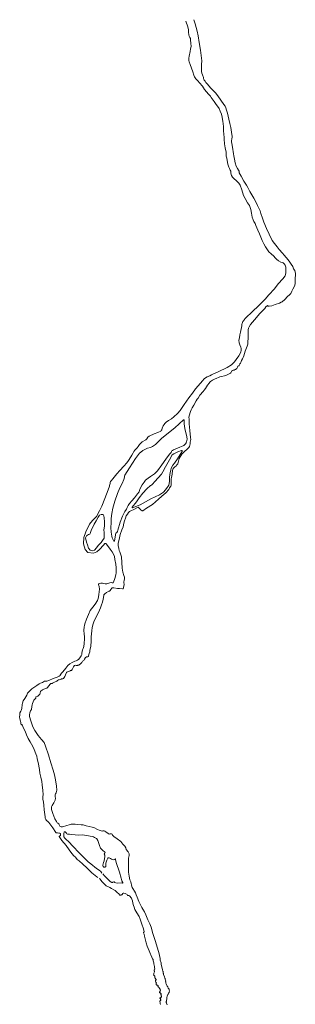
# Model space of a CAD drawing. Header units: metres. Extents: x 222609 to 404409, y 8547781 to 8795234.
# Tile 39 of 39: x 393653 to 394502, y 8602385 to 8605413. Entities that reach past the tile are written whole.
import ezdxf

# ---------------------------------------------------------------- set-up
doc = ezdxf.new("R2010")
doc.units = ezdxf.units.M
doc.layers.add('01. RIO', color=7, linetype='Continuous', lineweight=5, true_color=0x2776bb)

# ---------------------------------------------------------------- blocks, each defined once
blk = doc.blocks.new('REIORORI')
at = {"layer": '01. RIO', "color": 152, "lineweight": 15, "true_color": 0x2776bb, "flags": 128}
for points in [[(394165.3, 8605408.9), (394171.1, 8605391), (394172.9, 8605382.4), (394173.5, 8605375.2), (394174.2, 8605366.6), (394175.6, 8605362.3), (394177.5, 8605358.5), (394178.9, 8605355.8), (394179.8, 8605350.7), (394180.3, 8605341.3), (394180.9, 8605330.7), (394179.7, 8605323.6), (394178.2, 8605315), (394175.5, 8605301.5), (394174.2, 8605294.5), (394174, 8605291.4), (394174.2, 8605288), (394175.3, 8605284), (394178.4, 8605275.1), (394186, 8605253.2), (394189.2, 8605242.1), (394191.9, 8605237), (394196, 8605231.5), (394201.6, 8605225.6), (394207.3, 8605219.2), (394215.9, 8605208.5), (394222.7, 8605199), (394234.5, 8605184.4), (394237.7, 8605181.5), (394240.7, 8605177.8), (394243.2, 8605173.5), (394245.8, 8605169.8), (394251.8, 8605161.2), (394255.9, 8605155.2), (394267.7, 8605139.6), (394270.8, 8605132.2), (394274.4, 8605123), (394277, 8605113.3), (394279.4, 8605100.1), (394280.1, 8605094.2), (394281.3, 8605084.1), (394280.8, 8605071.8), (394281.8, 8605060.9), (394282.6, 8605051.1), (394282.7, 8605045), (394283.3, 8605040.3), (394283.8, 8605036.2), (394283.9, 8605031.6), (394286.1, 8605019.6), (394289, 8605005.9), (394289.2, 8604999.8), (394289.4, 8604993.2), (394291.4, 8604987), (394292.7, 8604979.8), (394294.8, 8604969.3), (394297.3, 8604960.1), (394299.4, 8604955.2), (394301.7, 8604950.3), (394303.2, 8604946.9), (394303.8, 8604944.7), (394303.9, 8604941.7), (394304.5, 8604937.2), (394306.1, 8604933.8), (394308.5, 8604929.3), (394311.8, 8604925.3), (394314.8, 8604922.6), (394318.7, 8604919.9), (394323.2, 8604916), (394328.1, 8604910.2), (394331.9, 8604904.3), (394337.4, 8604889.5), (394342.5, 8604872.9), (394347.8, 8604863.3), (394355.3, 8604849.9), (394361.1, 8604841.8), (394364.8, 8604829), (394367.5, 8604817.8), (394369.3, 8604806.3), (394372.6, 8604797.7), (394374.8, 8604792.6), (394378.4, 8604786.2), (394381, 8604779.8), (394383.9, 8604772.8), (394386.8, 8604766), (394392, 8604754.3), (394395.7, 8604743.9), (394399.8, 8604734.3), (394404.8, 8604723.8), (394410, 8604714.2), (394416.2, 8604705.3), (394420.2, 8604699.7), (394427.9, 8604692.9), (394435.5, 8604685.8), (394440.6, 8604681.2), (394444, 8604676.8), (394450.5, 8604671.1), (394457.2, 8604667.7), (394461.9, 8604666.3), (394464.4, 8604665.8), (394468, 8604662), (394470.6, 8604658.2), (394471.6, 8604656.2), (394472.8, 8604651.5), (394472.9, 8604646.3), (394473, 8604641.9), (394473, 8604634.7), (394472.4, 8604629.6), (394471.1, 8604625.7), (394464.2, 8604616.6), (394449.6, 8604600.5), (394437.6, 8604585.1), (394420.5, 8604566.6), (394409.1, 8604553.2), (394386.9, 8604531.3), (394372.3, 8604518.2), (394346.4, 8604492.9), (394345.2, 8604490.7), (394342.1, 8604487.3), (394340.7, 8604485), (394338.3, 8604478.8), (394337.8, 8604476.9), (394337, 8604471.7), (394333.4, 8604452.2), (394331.6, 8604443.7), (394329.8, 8604434.3), (394328.5, 8604427.2), (394329.1, 8604419.6), (394331.3, 8604412.8), (394334.2, 8604406.4), (394335.3, 8604401.5), (394335.3, 8604396.3), (394334.1, 8604390.2), (394328, 8604379), (394319.9, 8604367.5), (394315.3, 8604360.8), (394305.8, 8604352), (394292.7, 8604343.8), (394264.8, 8604330), (394250.1, 8604324.3), (394243.9, 8604321), (394238.7, 8604318.2), (394231.1, 8604315), (394225.9, 8604311.9), (394221.5, 8604308.2), (394216.6, 8604302.8), (394210, 8604295.7), (394194.9, 8604277.6), (394185.1, 8604264.8), (394174.4, 8604250.3), (394159.6, 8604229.1), (394147.2, 8604211.1), (394138.8, 8604201.9), (394128.4, 8604191.8), (394120.5, 8604185.9), (394111.7, 8604180.3), (394104.3, 8604175.7), (394100.1, 8604171.4), (394097.9, 8604168), (394095.4, 8604164), (394091.8, 8604157.3), (394090.5, 8604152.1), (394089.2, 8604149.5), (394088, 8604148), (394078.2, 8604143.2), (394067.2, 8604139), (394051.9, 8604132.1), (394048.1, 8604128.9), (394044.8, 8604124.2), (394041.3, 8604121), (394030.9, 8604115.1), (394026.8, 8604111.4), (394022.3, 8604106.5), (394017.9, 8604100.5), (394014.5, 8604096.2), (394007.8, 8604088.9), (394005, 8604084.8), (394002.9, 8604081.2), (393998.4, 8604073.6), (393995.5, 8604068.8), (393988.4, 8604057.1), (393983, 8604050.4), (393973.5, 8604039.6), (393961.3, 8604026.6), (393952.3, 8604016.5), (393939.8, 8604001.2), (393935.1, 8603995.3), (393933.3, 8603992.6), (393932.2, 8603989.5), (393931.5, 8603986.4), (393930.1, 8603980.4), (393929.9, 8603978.8), (393922.6, 8603958.4), (393906.6, 8603916.9), (393898.6, 8603902.7), (393889.8, 8603884.9), (393877.3, 8603873), (393868, 8603861.2), (393856.6, 8603837.6), (393850.8, 8603821), (393849.5, 8603800.6), (393854.4, 8603783.8), (393863.2, 8603774.3), (393880, 8603772.1), (393890.7, 8603776.2), (393899.4, 8603783.6), (393911.6, 8603796.4), (393915.3, 8603802.1), (393916.5, 8603802.4), (393918.5, 8603801.9), (393920.3, 8603800.1), (393931.8, 8603785), (393938.4, 8603776.2), (393942.5, 8603769), (393944.8, 8603762), (393946.6, 8603752.7), (393948.9, 8603738), (393950.1, 8603726.8), (393950.4, 8603719.6), (393950.1, 8603712.1), (393949.2, 8603705.8), (393946.7, 8603694.4), (393941.7, 8603683), (393940.7, 8603681.4), (393939.7, 8603680.9), (393937.5, 8603681.3), (393934.4, 8603681.6), (393930.8, 8603681.1), (393927.4, 8603679.7), (393921.1, 8603677.5), (393916.3, 8603678.2), (393912.1, 8603678.7), (393908.4, 8603679.7), (393903.5, 8603679.6), (393899.7, 8603679.2), (393897.3, 8603678.2), (393895.8, 8603676.5), (393895.5, 8603674.4), (393896.4, 8603672.4), (393897.8, 8603669.3), (393898.7, 8603661.8), (393898.3, 8603653.7), (393897.4, 8603645.3), (393896.1, 8603638.2), (393895.1, 8603632.9), (393892.4, 8603626.6), (393885.3, 8603615.5), (393878.6, 8603606.7), (393870.3, 8603596.3), (393865.1, 8603583.8), (393858.4, 8603569.7), (393853.5, 8603554.9), (393852.4, 8603549.9), (393851.9, 8603546.1), (393851.1, 8603534.4), (393852.1, 8603524.4), (393853.1, 8603515.1), (393852.6, 8603508.9), (393851.6, 8603494.4), (393850.8, 8603485.5), (393848.4, 8603478.7), (393846.5, 8603474.9), (393845.1, 8603469.4), (393844.9, 8603464.4), (393844.1, 8603460.5), (393842.9, 8603457), (393840.8, 8603453.1), (393835.7, 8603446.5), (393831.2, 8603443), (393826.8, 8603441.6), (393822.5, 8603440.5), (393814.7, 8603436.5), (393807.7, 8603431.8), (393801.3, 8603426.3), (393795.5, 8603418.7), (393785.6, 8603407.8), (393782.3, 8603403.1), (393778, 8603397), (393777.6, 8603395.9), (393774.7, 8603393.6), (393768.8, 8603391.1), (393756.7, 8603386.3), (393743.1, 8603380.6), (393736.2, 8603379), (393730, 8603378.1), (393723.4, 8603374.9), (393717.5, 8603372.5), (393712.6, 8603370), (393706, 8603365.1), (393690.6, 8603355.2), (393683.1, 8603348), (393677.5, 8603341.3), (393674.6, 8603336), (393669.1, 8603325.4), (393664.3, 8603317.9), (393661.4, 8603311.1), (393660.4, 8603306.6), (393660.6, 8603302.9), (393660.2, 8603298.5), (393660, 8603295.5), (393658.7, 8603290.5), (393656.9, 8603286.2), (393653.8, 8603281), (393653.1, 8603279.4), (393653.1, 8603277), (393653.3, 8603273.7), (393653, 8603268.6), (393653.4, 8603263), (393656, 8603255.5), (393656.4, 8603251.6), (393656.3, 8603248.2), (393657.2, 8603245.1), (393658.5, 8603244.3), (393658.9, 8603243.9), (393659.3, 8603244), (393659.6, 8603244.4), (393659.9, 8603244.9), (393660.3, 8603245.2), (393660.8, 8603245.1), (393661.1, 8603244.3), (393665.3, 8603234.1), (393670.4, 8603224.4), (393674.3, 8603213.2), (393679.1, 8603202.6), (393685.1, 8603192.1), (393693.9, 8603177.7), (393697.2, 8603168.3), (393703.1, 8603155.5), (393705.4, 8603148), (393706.6, 8603139.4), (393710.1, 8603127.9), (393713.7, 8603106.6), (393715.1, 8603095.8), (393718.3, 8603083.8), (393721.1, 8603069.9), (393722.1, 8603059.8), (393724.1, 8603042.6), (393725.6, 8603029.6), (393724.6, 8603023.3), (393724.2, 8603018.9), (393724.2, 8603015.4), (393726, 8603005.9), (393727.1, 8602997.3), (393728.5, 8602983.2), (393731.1, 8602961.6), (393731.8, 8602956.9), (393733.2, 8602953), (393736.1, 8602949.7), (393739.7, 8602946.8), (393743.3, 8602943.5), (393749.2, 8602936.1), (393754.9, 8602927.4), (393764, 8602913.1), (393764.7, 8602912.3), (393766.7, 8602911.6), (393769.7, 8602911.6), (393773.7, 8602911.4), (393776.6, 8602911), (393778.3, 8602910), (393779.1, 8602908.6), (393779.3, 8602907.3), (393779.3, 8602904.8), (393779.2, 8602903.7), (393778.7, 8602902.9), (393778, 8602902.6), (393776.8, 8602902.4), (393775.6, 8602901.9), (393775.1, 8602901.3), (393775.1, 8602900.4), (393783.3, 8602888.2), (393796.2, 8602873), (393805, 8602859.7), (393813.9, 8602848.7), (393820.1, 8602841.8), (393825.3, 8602837.3), (393830.6, 8602830.3), (393836.3, 8602825.7), (393847.5, 8602815.2), (393859.5, 8602804.3), (393875.3, 8602789.3), (393886.1, 8602781.2), (393890.9, 8602776.3), (393893.5, 8602774.6)], [(394189.2, 8605413.2), (394193.3, 8605401), (394199.6, 8605377.6), (394202.8, 8605363.3), (394206.4, 8605342.6), (394210, 8605319.3), (394211.9, 8605303.4), (394213.8, 8605287), (394213, 8605275.2), (394212.7, 8605265.5), (394213.4, 8605253.7), (394214.4, 8605248.9), (394216.1, 8605243.6), (394218.9, 8605235.4), (394219.2, 8605232.4), (394220, 8605230.6), (394221.4, 8605227.6), (394224.5, 8605223.8), (394227, 8605220.5), (394230.3, 8605216.2), (394241.7, 8605202.4), (394256.3, 8605188.1), (394263.7, 8605178.6), (394273.2, 8605165.3), (394282.4, 8605152.3), (394285.6, 8605147.4), (394288.3, 8605142.5), (394290.7, 8605135.2), (394293.5, 8605125.7), (394297.5, 8605107.7), (394300.8, 8605093.7), (394303.2, 8605081.4), (394305.5, 8605067.1), (394307.7, 8605054.4), (394307.6, 8605050.8), (394307.1, 8605048.1), (394306.2, 8605046), (394305.6, 8605041.6), (394305.8, 8605037.7), (394306.2, 8605032.7), (394308.2, 8605021.5), (394312.2, 8605000.6), (394313.2, 8604994.4), (394314.5, 8604983.9), (394317, 8604973.4), (394320.3, 8604963), (394323.8, 8604955.5), (394326.9, 8604950.1), (394329, 8604947.8), (394329.5, 8604946.7), (394329.4, 8604946), (394329.2, 8604944.7), (394329.3, 8604943.6), (394329.7, 8604942.3), (394335.8, 8604931.5), (394343.9, 8604916.8), (394352.1, 8604904.7), (394356.3, 8604897), (394362.5, 8604885.2), (394368.2, 8604874.6), (394374.5, 8604864.4), (394379.5, 8604854.7), (394385.9, 8604842), (394390.7, 8604831.4), (394393.5, 8604825.3), (394396.2, 8604817.1), (394401.5, 8604802.5), (394405.2, 8604790.2), (394413.9, 8604770.7), (394421.7, 8604753.3), (394431.2, 8604734.5), (394437.6, 8604724.9), (394445.9, 8604714.7), (394452.5, 8604706.1), (394462.3, 8604694.7), (394467.7, 8604688.9), (394474.1, 8604681.4), (394480.5, 8604674.4), (394485.6, 8604667.5), (394489.9, 8604660.9), (394494.3, 8604654), (394497, 8604646.9), (394500.4, 8604641.7), (394502.3, 8604632.4), (394502.3, 8604626.7), (394501.9, 8604619.3), (394501.9, 8604609.3), (394501.6, 8604601.5), (394500.8, 8604596.9), (394499, 8604591.9), (394494.6, 8604584), (394491.8, 8604578), (394488, 8604571.2), (394484.3, 8604566.8), (394478.2, 8604562.2), (394474.8, 8604558.4), (394472.6, 8604555.3), (394469.4, 8604552.2), (394462, 8604545.9), (394458.8, 8604544.4), (394453.3, 8604541.4), (394440.3, 8604536.9), (394435.2, 8604534.7), (394429.6, 8604533.3), (394421.6, 8604532.1), (394418.3, 8604531.7), (394418.1, 8604531.7), (394417.8, 8604531.9), (394417.7, 8604532.4), (394417.5, 8604533.1), (394417.1, 8604533.5), (394416.2, 8604533.7), (394415.7, 8604533.6), (394415, 8604533.3), (394411.6, 8604529.6), (394408.1, 8604525), (394401.5, 8604517.9), (394391.9, 8604508.5), (394382.4, 8604497.6), (394364.5, 8604475.4), (394359.8, 8604468), (394358, 8604464.1), (394356.9, 8604459.7), (394357, 8604443.7), (394356.7, 8604433.2), (394356.4, 8604422.7), (394356.3, 8604418.7), (394356, 8604415.6), (394355.2, 8604412.4), (394353.7, 8604409.3), (394348, 8604394), (394343.6, 8604379.3), (394342, 8604374.6), (394341, 8604371.7), (394339.7, 8604370.2), (394336.7, 8604365), (394335.8, 8604363.3), (394334.9, 8604361), (394332.9, 8604356.6), (394331.7, 8604354.5), (394329.4, 8604351), (394328.7, 8604349.5), (394327.8, 8604348.8), (394326.5, 8604347.9), (394325.6, 8604347.2), (394323.8, 8604344.7), (394321.8, 8604340.6), (394320.6, 8604339.1), (394319.3, 8604338), (394317.8, 8604337.5), (394316.8, 8604336.8), (394315.3, 8604335.9), (394313.3, 8604334.9), (394311.8, 8604335), (394310.3, 8604335), (394309, 8604334.6), (394308.1, 8604334), (394307.3, 8604333.4), (394306.1, 8604332.4), (394305.2, 8604331.1), (394303.4, 8604327.3), (394302.1, 8604325.6), (394294.6, 8604322.2), (394290.3, 8604319.8), (394284.4, 8604318), (394275.3, 8604315.9), (394270.1, 8604315.1), (394265.8, 8604313), (394260.5, 8604311), (394253.2, 8604307.5), (394246.8, 8604304.1), (394241.2, 8604300.3), (394238.6, 8604298.6), (394236.4, 8604295.6), (394231.4, 8604288.7), (394225.3, 8604278.8), (394221.9, 8604273.6), (394218.8, 8604269.9), (394208.2, 8604257.9), (394202.4, 8604248.6), (394199.5, 8604245.9), (394196.3, 8604241.3), (394189.2, 8604227.8), (394184.2, 8604219.5), (394180.9, 8604213.2), (394179.5, 8604207.8), (394175.1, 8604194.6), (394174.6, 8604189.7), (394174.7, 8604185.8), (394175.6, 8604170), (394176.8, 8604149.2), (394179.3, 8604127.8), (394180.6, 8604122.3), (394178.6, 8604113.4), (394177.9, 8604108.2), (394177.7, 8604104.6), (394176.3, 8604100.4), (394174.5, 8604097.3), (394172.6, 8604095.6), (394169.3, 8604092.4), (394160.9, 8604085.5), (394152.9, 8604076.5), (394144.6, 8604063.1), (394142.4, 8604055.8), (394140.8, 8604051.5), (394139.9, 8604047.3), (394137.5, 8604043.6), (394135.8, 8604041.1), (394134.5, 8604039.6), (394131.5, 8604037.4), (394128.1, 8604035.1), (394126.2, 8604033), (394124.5, 8604029.2), (394123.9, 8604026.4), (394122.3, 8604015), (394121.1, 8604005.4), (394120.2, 8604000.6), (394119.7, 8603997), (394119.7, 8603991.8), (394119.8, 8603988.5), (394119.7, 8603985.4), (394119.4, 8603981.7), (394118.4, 8603978.7), (394114.9, 8603973.1), (394112.1, 8603968.4), (394102.9, 8603958.2), (394091.1, 8603947.9), (394081, 8603938.6), (394062, 8603922.4), (394043.9, 8603910.3), (394032.7, 8603903), (394031.7, 8603902.4), (394031.2, 8603902.2), (394030.6, 8603902.1), (394030.1, 8603902.4), (394029, 8603903.3), (394027.7, 8603904.1), (394026.7, 8603904.8), (394026.1, 8603905.5), (394022.2, 8603909.3), (394019.4, 8603913.1), (394018.8, 8603913.6), (394018.2, 8603913.6), (394017.7, 8603913.4), (394004.3, 8603906.2), (393995.1, 8603902.4), (393993.6, 8603901.6), (393991.4, 8603900.1), (393988.5, 8603897.1), (393984.7, 8603892.6), (393981.4, 8603886.9), (393978.9, 8603880.4), (393975.9, 8603871.8), (393973.8, 8603864.5), (393971.4, 8603853.5), (393967.8, 8603843.7), (393962.5, 8603829.5), (393960.2, 8603819.3), (393958, 8603810.5), (393956.7, 8603802.8), (393956.5, 8603795.3), (393957, 8603792), (393958, 8603786.8), (393959.9, 8603780.1), (393961.5, 8603776.2), (393966.4, 8603761.3), (393968, 8603743.6), (393969.1, 8603725.7), (393971, 8603713.8), (393974.2, 8603703.6), (393975.5, 8603698.9), (393975.5, 8603696), (393975.6, 8603692.1), (393975.3, 8603689.4), (393974.1, 8603683.4), (393973.7, 8603681.7), (393973.6, 8603681), (393973.7, 8603680.5), (393973.9, 8603680.1), (393974.5, 8603678.1), (393974.6, 8603677.6), (393974.6, 8603676.8), (393974.5, 8603676), (393973.9, 8603671.1), (393973.4, 8603667.6), (393972.7, 8603664.3), (393972.2, 8603663), (393971.6, 8603662.5), (393971, 8603662.3), (393969.7, 8603662.2), (393960.8, 8603663.2), (393954.2, 8603664), (393942.7, 8603665.2), (393939.9, 8603665.5), (393938.5, 8603665.7), (393937.4, 8603665.3), (393936.5, 8603664.3), (393933.9, 8603660.8), (393933.3, 8603659.2), (393932.5, 8603658.1), (393931, 8603656.8), (393929.4, 8603655.6), (393927.8, 8603655.1), (393921, 8603651), (393915.6, 8603647.7), (393913.6, 8603645.6), (393912.8, 8603644.1), (393912.1, 8603641.9), (393910, 8603631.1), (393907.9, 8603621.2), (393905.1, 8603613.1), (393902.3, 8603604.1), (393899.4, 8603596.9), (393893.7, 8603585.8), (393885.6, 8603570.5), (393881.3, 8603561.3), (393879.4, 8603554.7), (393876.7, 8603543.4), (393875.1, 8603533.6), (393874.2, 8603524), (393873.2, 8603515.1), (393873, 8603501.3), (393872, 8603486.1), (393869.4, 8603473.1), (393868.9, 8603469.3), (393867.5, 8603463.9), (393866, 8603460.2), (393865.3, 8603455.8), (393865, 8603454.6), (393864.6, 8603454), (393863.3, 8603453.7), (393862.3, 8603453.9), (393860.8, 8603453.8), (393858.5, 8603453.1), (393857.5, 8603452.7), (393856.1, 8603451.1), (393853.2, 8603446.1), (393850.3, 8603442.3), (393847, 8603440.2), (393845.1, 8603438.1), (393844.2, 8603436.4), (393842.7, 8603434.2), (393841, 8603432.6), (393839.3, 8603431), (393837.8, 8603430), (393837.2, 8603429.5), (393836.2, 8603428.7), (393835.5, 8603428.2), (393832.5, 8603427.5), (393830.8, 8603426.8), (393829.4, 8603426.8), (393827.4, 8603427), (393825.4, 8603427.3), (393824.7, 8603427.3), (393823.4, 8603427.1), (393822.2, 8603426.7), (393821, 8603425.9), (393818.7, 8603422.9), (393816.5, 8603418.8), (393815.1, 8603414.6), (393814.2, 8603413), (393813.4, 8603411.9), (393812.8, 8603411.5), (393811.4, 8603411.3), (393810.8, 8603411.4), (393810.3, 8603411.4), (393809.6, 8603411.3), (393808.7, 8603410.8), (393804, 8603408.5), (393800.8, 8603407.1), (393798.5, 8603406), (393797.3, 8603404.9), (393796.4, 8603403.6), (393791.8, 8603393), (393788.2, 8603387.2), (393786.2, 8603386.2), (393785, 8603386.2), (393782.2, 8603385.4), (393780.7, 8603384.4), (393777.3, 8603383.3), (393774.6, 8603383.1), (393772.3, 8603382.2), (393769.7, 8603380.6), (393767.1, 8603378.4), (393765.2, 8603377.5), (393762.6, 8603376.2), (393758.1, 8603374.9), (393756, 8603373.7), (393754.4, 8603372.5), (393753.4, 8603371.7), (393750.7, 8603371.7), (393748.8, 8603371.2), (393747.3, 8603369.6), (393738.8, 8603358.7), (393736.4, 8603357.5), (393732.6, 8603356.4), (393725.9, 8603353.4), (393723.6, 8603352.3), (393721.9, 8603351), (393718.9, 8603349.3), (393717.6, 8603347.8), (393716.7, 8603345.7), (393716.1, 8603343.3), (393715.7, 8603341), (393715.1, 8603338.6), (393713.6, 8603336.4), (393710.2, 8603333.7), (393708.5, 8603332.6), (393706.5, 8603331.1), (393704.2, 8603330.5), (393703.1, 8603329.9), (393703, 8603328.8), (393703, 8603327.7), (393702.7, 8603326.4), (393699.7, 8603323.6), (393698.5, 8603322.3), (393696.9, 8603320), (393692.9, 8603310), (393691.7, 8603305.4), (393690.4, 8603300.9), (393689, 8603291), (393686.9, 8603287.6), (393685.5, 8603283.9), (393684.5, 8603281.2), (393683.8, 8603275.4), (393683.8, 8603269.6), (393687.5, 8603256.5), (393690.3, 8603247.2), (393693.9, 8603237.9), (393700, 8603227.2), (393709.9, 8603211.3), (393720.3, 8603199.6), (393728.7, 8603189.6), (393732.8, 8603178.6), (393742.3, 8603151.6), (393749, 8603127.6), (393755.9, 8603104.6), (393760.4, 8603090.2), (393762.7, 8603079.8), (393765.8, 8603063), (393766.6, 8603055.5), (393767.1, 8603043.5), (393765, 8603034.7), (393763.6, 8603032.1), (393762.6, 8603029.3), (393762.6, 8603022.8), (393763, 8603018.6), (393761.9, 8603012.7), (393758.5, 8603004), (393753.5, 8602996.5), (393750.9, 8602991.6), (393750.6, 8602987.2), (393750.9, 8602983.7), (393755.5, 8602971.2), (393758.2, 8602962.9), (393761.7, 8602954.8), (393766.2, 8602947.4), (393768.7, 8602942.9), (393770.9, 8602941.5), (393773.3, 8602939.8), (393774.7, 8602936.4), (393775.3, 8602935), (393777.1, 8602932.6), (393779.1, 8602931.2), (393781.3, 8602930.2), (393784.9, 8602930.7), (393798.5, 8602934.7), (393805.4, 8602936.7), (393811.8, 8602938.3), (393817.9, 8602938.5), (393824.4, 8602938.3), (393831, 8602937.2), (393842, 8602936.3), (393848.7, 8602936.6), (393858.2, 8602934.1), (393876, 8602929.2), (393881.9, 8602928.1), (393892.9, 8602922.7), (393898.3, 8602920.6), (393903.9, 8602918.2), (393907.2, 8602917.3), (393909.6, 8602918.1), (393913.1, 8602918.2), (393914.9, 8602917.6), (393918, 8602914.9), (393925.2, 8602910), (393928.5, 8602908.2), (393929.2, 8602908.2), (393931, 8602908.9), (393934, 8602909.1), (393936.1, 8602908.6), (393937.5, 8602907.8), (393938.1, 8602906.5), (393938.8, 8602904.8), (393942.7, 8602900.7), (393953.7, 8602893.7), (393964.2, 8602885), (393970.9, 8602877.2), (393973.7, 8602873.9), (393977.4, 8602870.7), (393979.7, 8602865.6), (393981.4, 8602860.9), (393986.9, 8602854.1), (393990.5, 8602847.3), (393990.8, 8602842.3), (393988.7, 8602833.9), (393988.7, 8602829.3), (393988.6, 8602817.9), (393988.7, 8602791.3), (393990.2, 8602778.7), (393992.7, 8602768), (393995.1, 8602761.2), (393998.7, 8602746.8), (393999.7, 8602743.6), (394001.8, 8602740.4), (394006.9, 8602732.9), (394009.5, 8602727.1), (394012.1, 8602721), (394014.7, 8602714.2), (394020.5, 8602701.3), (394027, 8602686.8), (394029.7, 8602682.6), (394032.5, 8602677), (394037.4, 8602668.8), (394041.5, 8602659.6), (394048.2, 8602644.1), (394053.9, 8602632.4), (394057.9, 8602621.4), (394063.5, 8602602.6), (394070.3, 8602580.5), (394077.5, 8602557.5), (394082.3, 8602539.4), (394085.3, 8602529.4), (394085.4, 8602526.6), (394085.7, 8602523.9), (394085.7, 8602522.9), (394085.4, 8602520.8), (394087, 8602517.1), (394087.4, 8602515.7), (394088.7, 8602511.9), (394089.1, 8602509.3), (394089.2, 8602507.7), (394093, 8602490.2), (394094.2, 8602486.9), (394094.7, 8602485.7), (394095, 8602484.7), (394095.4, 8602483.6), (394095.2, 8602482.4), (394095, 8602481.7), (394095.2, 8602480.6), (394095.6, 8602479.3), (394095.9, 8602478.2), (394096.2, 8602476.5), (394098.8, 8602468.7), (394099.5, 8602467.8), (394100, 8602466.3), (394100.3, 8602465), (394100.8, 8602463.6), (394101.1, 8602462), (394103, 8602455.7), (394102.6, 8602454.4), (394102.8, 8602453.2), (394102.9, 8602451), (394103.2, 8602449.6), (394104, 8602447.6), (394107.2, 8602440.6), (394109, 8602438.2), (394109.6, 8602436.9), (394110.3, 8602435.7), (394111, 8602434.6), (394111.9, 8602433.7), (394113.1, 8602431.3), (394113.3, 8602430.1), (394114, 8602428.2), (394114.5, 8602425.9), (394114.4, 8602424.8), (394113.9, 8602422.9), (394113.3, 8602421), (394112.7, 8602419.7), (394112, 8602419), (394110.6, 8602417.3), (394110.3, 8602416), (394109.5, 8602414.5), (394107.9, 8602409.7), (394107.7, 8602408.5), (394106.6, 8602406.3), (394106.5, 8602404.9), (394106.1, 8602400.1), (394105.4, 8602397.6), (394105.1, 8602394.6), (394104.8, 8602392.9), (394104.8, 8602390.6), (394105.2, 8602389.4), (394105.3, 8602387.8), (394107.6, 8602383.1)], [(394158.1, 8604182.6), (394131.1, 8604158.2), (394090.7, 8604125.7), (394071.8, 8604106.6), (394062, 8604100.5), (394055.7, 8604097.5), (394046.5, 8604094.9), (394039, 8604091.5), (394032.2, 8604088.6), (394026.1, 8604083.4), (394021.8, 8604079.8), (394009.5, 8604063.7), (393991.6, 8604034.9), (393977.5, 8604012.2), (393976.4, 8604009.5), (393975.5, 8604005.9), (393973.7, 8603999.1), (393969.1, 8603987), (393961.6, 8603973.7), (393954, 8603955.8), (393946.5, 8603932.1), (393940.1, 8603910.4), (393937.4, 8603894.5), (393935.1, 8603878.6), (393934.8, 8603865.7), (393934.3, 8603851.7), (393935.2, 8603836.9), (393936.9, 8603825), (393938.4, 8603819.7), (393939.9, 8603815), (393942.1, 8603811.3), (393943.1, 8603809.5), (393943.6, 8603809.2), (393944.1, 8603809.1), (393944.7, 8603809.6), (393944.8, 8603809.6), (393944.9, 8603809.9), (393945.1, 8603810.6), (393949.7, 8603833.5), (393952, 8603836.1), (393954, 8603839.2), (393955.3, 8603843.3), (393962.4, 8603868), (393969.3, 8603886.2), (393977.4, 8603900.8), (393981.7, 8603907.4), (393984.1, 8603912.7), (393987, 8603918.7), (393991.7, 8603925), (393998.7, 8603932.8), (394006.3, 8603942), (394016.5, 8603955.1), (394020.7, 8603961.4), (394023.7, 8603968.7), (394030.1, 8603982.1), (394036.8, 8603991.2), (394040.9, 8603996.4), (394048.7, 8604002.5), (394056.5, 8604008.5), (394068.9, 8604016.4), (394077.5, 8604025.1), (394091.1, 8604043.8), (394103.4, 8604061.4), (394114.5, 8604077.1), (394119.3, 8604082.1), (394120.6, 8604083.6), (394121.2, 8604085.3), (394122.2, 8604087.1), (394124.2, 8604088.6), (394126.6, 8604090.6), (394139.7, 8604095.6), (394158.9, 8604103.4), (394161.8, 8604106.1), (394163.9, 8604108.7), (394165.8, 8604111.7), (394166.9, 8604114.7), (394168.1, 8604119), (394168.8, 8604122.7), (394167.9, 8604129.9), (394161.9, 8604156.2), (394159.9, 8604169.9), (394159.9, 8604173.4), (394159.7, 8604177.5), (394159.8, 8604182.4), (394159.7, 8604182.6), (394159.5, 8604182.8), (394159.2, 8604182.9), (394158.9, 8604182.9), (394158.6, 8604182.8), (394158.1, 8604182.6)], [(393999.5, 8603913.8), (394012.7, 8603929.8), (394021, 8603942.3), (394032.3, 8603956.8), (394044.6, 8603970), (394055.8, 8603980.5), (394057.1, 8603980.8), (394059.9, 8603982.5), (394062.3, 8603984.7), (394069.1, 8603992.8), (394089.8, 8604015.1), (394094.2, 8604022.2), (394102.7, 8604037.5), (394115.1, 8604059.7), (394123.3, 8604074.3), (394128.3, 8604077.8), (394140.5, 8604083.6), (394151.2, 8604088), (394152.3, 8604088.2), (394153.1, 8604087.7), (394153.5, 8604087.1), (394153.8, 8604086.2), (394153.4, 8604085.2), (394152.4, 8604083.6), (394139.5, 8604062.9), (394129.9, 8604049.6), (394125.1, 8604042.8), (394119.9, 8604033.4), (394118.3, 8604027.6), (394116.9, 8604020.8), (394114.9, 8604006.5), (394114.9, 8604002.4), (394114.8, 8603993.4), (394114, 8603986.6), (394112.3, 8603981.7), (394110.5, 8603978), (394107.8, 8603973.9), (394102.7, 8603967.6), (394096.6, 8603960.4), (394083.8, 8603951.5), (394056.9, 8603939.6), (394024.1, 8603920.8), (394000.7, 8603912), (393999.8, 8603911.9), (393999.4, 8603912), (393999.1, 8603912.3), (393999, 8603912.5), (393999.1, 8603912.8), (393999.2, 8603913.2), (393999.5, 8603913.8)], [(393909.6, 8602785.7), (393914.8, 8602780.1), (393922.4, 8602772), (393933.2, 8602761.7), (393935.7, 8602760), (393937.4, 8602759.6), (393939, 8602759.6), (393940.5, 8602760.4), (393943.2, 8602761.7), (393944.3, 8602760.9), (393944.8, 8602760.4), (393945.6, 8602759.7), (393949, 8602758), (393953, 8602757.6), (393967.3, 8602757.8), (393969.7, 8602757.7), (393970.6, 8602757.8), (393970.9, 8602757.9), (393971, 8602758.3), (393970.7, 8602759), (393967.7, 8602764.5), (393965.4, 8602772.5), (393960.3, 8602791.4), (393950.7, 8602821), (393948.5, 8602830.5), (393948.4, 8602831.3), (393948.1, 8602831.7), (393947.5, 8602832), (393946.9, 8602831.5), (393946.3, 8602830.4), (393945.5, 8602829.6), (393943.4, 8602829.1), (393940.1, 8602829.7), (393935.5, 8602831.4), (393932.6, 8602833), (393928.7, 8602834.8), (393927.2, 8602835), (393925.3, 8602834.8), (393924.8, 8602833.9), (393923.6, 8602832.4), (393921.7, 8602828.2), (393918.7, 8602818.8), (393918.5, 8602816.5), (393918.5, 8602809.8), (393918.2, 8602808.6), (393917.2, 8602807.7), (393916.1, 8602807.2), (393915.5, 8602806.7), (393912, 8602806.8), (393911.3, 8602807.6), (393910.3, 8602808.8), (393909, 8602810.1), (393908.8, 8602811.1), (393909.1, 8602813), (393910.4, 8602817.2), (393911.1, 8602820.3), (393912.9, 8602826.4), (393915.4, 8602838.9), (393915.4, 8602841.3), (393915.3, 8602842.7), (393915, 8602843.7), (393914.1, 8602844.9), (393913.8, 8602846), (393914.2, 8602847.1), (393914.5, 8602848.6), (393914.7, 8602849.5), (393915.2, 8602849.7), (393915.7, 8602850.2), (393915.9, 8602851.3), (393915.8, 8602852.5), (393915.3, 8602853.7), (393913.3, 8602854.7), (393910.5, 8602856.5), (393904.8, 8602861.7), (393902.4, 8602864.4), (393899.2, 8602872.9), (393893.4, 8602888.4), (393891.2, 8602893.5), (393889.6, 8602894.8), (393883.9, 8602898), (393880, 8602899.7), (393876, 8602900.9), (393870.7, 8602902.1), (393865.5, 8602902.7), (393858.7, 8602904), (393846.4, 8602905.6), (393835, 8602905.3), (393824.4, 8602905.5), (393812.8, 8602906.6), (393806.3, 8602907.6), (393802.4, 8602907.9), (393800.4, 8602907.9), (393798.5, 8602908.6), (393796.9, 8602911.1), (393796.5, 8602911.6), (393794.8, 8602913.4), (393793, 8602914.7), (393791.6, 8602914.9), (393790.2, 8602914.4), (393789.2, 8602910.4), (393789.2, 8602909.9), (393789.3, 8602900), (393789.8, 8602898.3), (393791.4, 8602896.9), (393796.2, 8602892), (393803.9, 8602885), (393817.5, 8602869.8), (393835.7, 8602851.8), (393851.7, 8602835.2), (393858.5, 8602827.5), (393864.4, 8602822.7), (393872.7, 8602816.4), (393889.7, 8602802.6), (393898.2, 8602796.9), (393903, 8602792.7), (393906, 8602788.5)]]:
    blk.add_lwpolyline(points, dxfattribs=at)
blk.add_lwpolyline([(393913.2, 8603818), (393913.4, 8603821.3), (393913.1, 8603831.6), (393913, 8603836.6), (393912.8, 8603843.4), (393914, 8603855.9), (393914.8, 8603864.9), (393914.8, 8603868.6), (393913.4, 8603880.6), (393912.2, 8603887.5), (393910.4, 8603890.8), (393904.4, 8603890.9), (393898.9, 8603889.7), (393894.4, 8603882.9), (393888.8, 8603871.6), (393882.1, 8603861), (393873, 8603841.9), (393870.3, 8603832.8), (393869.1, 8603830.4), (393865.1, 8603829.9), (393858.4, 8603825.4), (393855.6, 8603819.6), (393859.1, 8603806.1), (393861.8, 8603797.7), (393864.9, 8603787.6), (393870.4, 8603781.1), (393876.1, 8603779.8), (393883.1, 8603781.9), (393889.6, 8603788.9), (393895.1, 8603796.1), (393903.7, 8603805.5), (393907.7, 8603811.7)], close=True, dxfattribs=at)
at = {"layer": '01. RIO', "color": 152, "linetype": 'Continuous', "lineweight": 15, "true_color": 0x2776bb, "flags": 128}
blk.add_lwpolyline([(394086.5, 8602383.9), (394085.5, 8602385.7), (394085.7, 8602387.6), (394085.6, 8602390.3), (394084.6, 8602392.6), (394084.6, 8602393.6), (394084.8, 8602394.1), (394085.1, 8602394.7), (394085.9, 8602395), (394086.4, 8602395.3), (394086.9, 8602395.7), (394087.3, 8602396), (394087.6, 8602396.4), (394087.6, 8602396.9), (394087.2, 8602397.8), (394086.7, 8602398.7), (394086.8, 8602399.3), (394087.1, 8602399.9), (394087.9, 8602400.2), (394088.2, 8602400.7), (394087.8, 8602401.3), (394087.2, 8602401.7), (394086, 8602402.5), (394085.4, 8602402.8), (394084.6, 8602403.7), (394084.6, 8602404.2), (394085.1, 8602404.5), (394085.9, 8602404.6), (394087.2, 8602404.8), (394088, 8602405.1), (394089.3, 8602406.5), (394089.6, 8602407.3), (394089.6, 8602408.1), (394089.5, 8602408.8), (394089.5, 8602410.1), (394089.4, 8602410.5), (394089, 8602412.1), (394088.5, 8602413.3), (394088.4, 8602413.8), (394088.4, 8602414.6), (394088.7, 8602415.5), (394088.9, 8602416.3), (394089.1, 8602416.9), (394088.4, 8602417.7), (394087.6, 8602418), (394086.4, 8602418.5), (394085.4, 8602419.4), (394084.8, 8602419.8), (394084, 8602420.1), (394084, 8602420.2), (394083.4, 8602420.9), (394083.4, 8602421.7), (394083.9, 8602422.3), (394084.5, 8602422.6), (394084.8, 8602422.9), (394085.2, 8602423.7), (394086, 8602424.8), (394086.3, 8602425.4), (394086.4, 8602426.8), (394086.4, 8602428.1), (394086.3, 8602429.5), (394086.3, 8602430.4), (394086.1, 8602431), (394085.5, 8602431.6), (394085, 8602432.1), (394082.3, 8602434.8), (394082.3, 8602435.8), (394081.8, 8602436.7), (394081.3, 8602437.1), (394079.2, 8602437.9), (394079.1, 8602439.4), (394079.2, 8602440.4), (394079.2, 8602441.4), (394079, 8602442.3), (394077.9, 8602443), (394077.3, 8602443), (394076.6, 8602443), (394075.3, 8602443.6), (394074.2, 8602444.4), (394073.8, 8602444.7), (394073.2, 8602446), (394073.1, 8602447.1), (394073.1, 8602447.9), (394073.3, 8602448.7), (394073.7, 8602449.3), (394074.1, 8602450), (394074.1, 8602450.5), (394074, 8602451.1), (394073.4, 8602451.7), (394072.8, 8602452.5), (394071.3, 8602454.4), (394071, 8602455.7), (394071, 8602456.6), (394071.7, 8602457.9), (394072.4, 8602458.7), (394073.1, 8602459.2), (394073.4, 8602460.3), (394073.4, 8602461.2), (394072.2, 8602461.6), (394071.4, 8602462.4), (394071, 8602463.5), (394071, 8602464.4), (394070.7, 8602464.9), (394070, 8602465.2), (394069.6, 8602465.6), (394069.3, 8602466), (394069.1, 8602467.3), (394069, 8602469.6), (394069, 8602471.5), (394068.3, 8602472.7), (394067.6, 8602473), (394066.7, 8602473.8), (394065.8, 8602475), (394066.4, 8602477), (394066.2, 8602479.2), (394066.8, 8602480.4), (394068.1, 8602484.4), (394068.5, 8602486.5), (394067.8, 8602487.7), (394067.5, 8602488.7), (394067.8, 8602491), (394068.6, 8602492.4), (394069.2, 8602493.3), (394068.9, 8602498.1), (394068.8, 8602500.1), (394068.1, 8602502), (394067.8, 8602503.8), (394067.5, 8602505.7), (394066.8, 8602508), (394066.4, 8602509.7), (394065.9, 8602512.4), (394064.7, 8602518.5), (394064.1, 8602519.9), (394063.9, 8602521.4), (394063.8, 8602522.9), (394062.6, 8602524.5), (394060.3, 8602529.4), (394057.4, 8602536.3), (394056, 8602539.2), (394051.5, 8602548.6), (394046, 8602563.2), (394042.7, 8602573.6), (394039.3, 8602585.5), (394037.4, 8602593.8), (394036.1, 8602600), (394034, 8602604.3), (394034.1, 8602605.8), (394036.2, 8602608), (394035.4, 8602613.1), (394033.3, 8602620.1), (394030.6, 8602628.5), (394027.6, 8602637), (394024.2, 8602646.9), (394020.7, 8602655.2), (394014.2, 8602665.5), (394010.7, 8602670.7), (394007.5, 8602676.7), (394005.3, 8602683.1), (394003.5, 8602688.6), (394001.6, 8602696), (394000.3, 8602702.8), (393999, 8602708.5), (393997.6, 8602711.1), (393995.8, 8602713), (393993, 8602716.3), (393991.2, 8602717.8), (393989.6, 8602719.2), (393988, 8602719.2), (393987.1, 8602719), (393986.3, 8602719), (393985.6, 8602719.5), (393985.5, 8602720.6), (393984.4, 8602722.1), (393982.4, 8602723.7), (393978.4, 8602725.8), (393974.2, 8602726.9), (393971.6, 8602726.8), (393969.9, 8602725.4), (393969.4, 8602723.8), (393969, 8602722.5), (393968, 8602721.7), (393966.2, 8602721), (393964.5, 8602720.1), (393962.8, 8602719.9), (393961.2, 8602720.4), (393958.1, 8602724.1), (393953.7, 8602728.1), (393947, 8602734.5), (393943.6, 8602737.1), (393935.9, 8602741.2), (393930.3, 8602743.5), (393927.1, 8602746), (393920, 8602748.6), (393915.7, 8602752.9), (393907, 8602761.7), (393900.2, 8602770.2), (393898, 8602771.6)], dxfattribs=at)

msp = doc.modelspace()

# ---------------------------------------------------------------- block references
msp.add_blockref('REIORORI', (0, 0))

doc.saveas('drawing.dxf')
